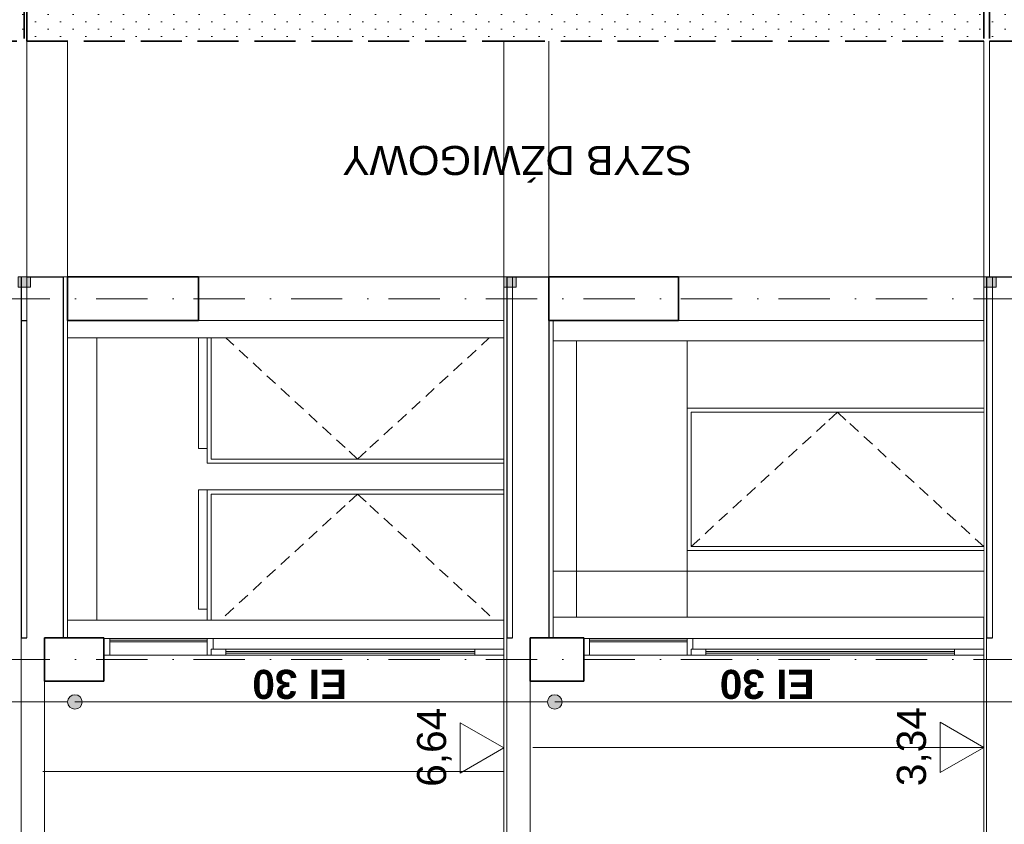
# Model space of a CAD drawing. Header units: millimetres. Extents: x -8078 to 241103, y -4319 to 602442.
# Tile 45 of 148: x 27720 to 34492, y 286531 to 292062. Entities that reach past the tile are written whole.
import ezdxf

# ---------------------------------------------------------------- set-up
doc = ezdxf.new("R2010")
doc.units = ezdxf.units.MM
doc.header["$MEASUREMENT"] = 0
doc.set_wipeout_variables(frame=1)
for name, pattern in [('Krawędzie ukryte', [3.912222, 2.822222, -1.09]), ('Kropki i Kreski', [6.702778, 3.527778, -1.763889, 0, -1.411111]), ('Wipeout_Contour', [1000, 0, -1000])]:
    doc.linetypes.add(name, pattern=pattern)
for name, color, linetype in [('#podkład', 252, 'Continuous'), ('2D - Ogólne', 7, 'Continuous'), ('Konstrukcja - Siatka mod', 7, 'Continuous'), ('Konstrukcja - Stropy', 7, 'Continuous'), ('Konstrukcja - Ściany działowe', 7, 'Continuous'), ('Konstrukcja - Ściany nośne wew..P', 7, 'Continuous'), ('Opisy - Tekst', 7, 'Continuous'), ('Wymiarowanie - Ogólne', 7, 'Continuous')]:
    doc.layers.add(name, color=color, linetype=linetype)
doc.styles.add('STYL_AUTOMATYCZNY_12', font='txt')
doc.styles.add('STYL_AUTOMATYCZNY_3', font='txt')
pattern_1 = [(90, (-1702.6, 957497.23), (-173.20508, 1e-14), [0, -100]), (90, (-1789.2, 957547.23), (-173.20508, 1e-14), [0, -100])]

# ---------------------------------------------------------------- blocks, each defined once
blk = doc.blocks.new('qqe433333')
at = {"linetype": 'Continuous', "lineweight": 13}
for points in [[(-11292.6, 673247.6), (-11273.5, 673251.4), (-11257.2, 673262.2), (-11246.4, 673278.4), (-11242.6, 673297.6), (-11246.4, 673316.7), (-11257.2, 673332.9), (-11273.5, 673343.8), (-11292.6, 673347.6), (-11311.7, 673343.8), (-11328, 673332.9), (-11338.8, 673316.7), (-11342.6, 673297.6), (-11338.8, 673278.4), (-11328, 673262.2), (-11311.7, 673251.4)], [(-7992.6, 673247.6), (-7973.5, 673251.4), (-7957.2, 673262.2), (-7946.4, 673278.4), (-7942.6, 673297.6), (-7946.4, 673316.7), (-7957.2, 673332.9), (-7973.5, 673343.8), (-7992.6, 673347.6), (-8011.7, 673343.8), (-8028, 673332.9), (-8038.8, 673316.7), (-8042.6, 673297.6), (-8038.8, 673278.4), (-8028, 673262.2), (-8011.7, 673251.4)]]:
    blk.add_hatch(color=252, dxfattribs=at).paths.add_polyline_path(points)
at = {"layer": '2D - Ogólne', "linetype": 'Continuous', "lineweight": 0}
for points in [[(-11597.6, 676219.5), (-11682.6, 676219.5), (-11682.6, 676149.5), (-11597.6, 676149.5)], [(-8257.6, 676219.5), (-8342.6, 676219.5), (-8342.6, 676149.5), (-8257.6, 676149.5)], [(-4957.6, 676219.5), (-5042.6, 676219.5), (-5042.6, 676149.5), (-4957.6, 676149.5)]]:
    blk.add_hatch(color=252, dxfattribs=at).paths.add_polyline_path(points)
at = {"layer": 'Konstrukcja - Ściany nośne wew..P', "linetype": 'Continuous', "lineweight": 15}
h = blk.add_hatch(dxfattribs=at)
h.set_pattern_fill('Tynk_0008', color=252, angle=90, style=0, pattern_type=2)
h.set_pattern_definition(pattern_1)
h.paths.add_polyline_path([(-1702.6, 677839.5), (-1702.6, 678139.5), (-3802.6, 678139.5), (-3802.6, 678055.5), (-5002.6, 678055.5), (-5002.6, 677839.5)])
h = blk.add_hatch(dxfattribs=at)
h.set_pattern_fill('Tynk_0008', color=252, angle=90, style=0, pattern_type=2)
h.set_pattern_definition(pattern_1)
h.paths.add_polyline_path([(-14712.6, 678055.5), (-14712.6, 677839.5), (-11642.6, 677839.5), (-11642.6, 678055.5)])
h = blk.add_hatch(dxfattribs=at)
h.set_pattern_fill('Tynk_0008', color=252, angle=90, style=0, pattern_type=2)
h.set_pattern_definition(pattern_1)
h.paths.add_polyline_path([(-11642.6, 678055.5), (-11642.6, 677839.5), (-8342.6, 677839.5), (-8342.6, 678055.5)])
h = blk.add_hatch(dxfattribs=at)
h.set_pattern_fill('Tynk_0008', color=252, angle=90, style=0, pattern_type=2)
h.set_pattern_definition(pattern_1)
h.paths.add_polyline_path([(-8342.6, 678055.5), (-8342.6, 677839.5), (-5042.6, 677839.5), (-5042.6, 678055.5)])
at = {"color": 252, "linetype": 'Continuous', "lineweight": 13, "ltscale": 100, "flags": 128}
for points in [[(-14592.6, 673297.6), (-11342.6, 673297.6)], [(-11292.6, 673297.6), (-8042.6, 673297.6)], [(-7992.6, 673297.6), (-4742.6, 673297.6)]]:
    blk.add_lwpolyline(points, dxfattribs=at)
at = {"color": 252, "linetype": 'Continuous', "lineweight": 13, "ltscale": 100}
for centre in [(-11292.6, 673297.6), (-7992.6, 673297.6)]:
    blk.add_circle(centre, 50, dxfattribs=at)
at = {"layer": '2D - Ogólne', "color": 252, "linetype": 'Continuous', "lineweight": 13, "ltscale": 100}
for p, q in [((-5042.6, 672985.7), (-8142.6, 672985.7)), ((-8342.6, 672819.7), (-11512.6, 672819.7))]:
    blk.add_line(p, q, dxfattribs=at)
at = {"layer": '2D - Ogólne', "color": 252, "linetype": 'Continuous', "lineweight": 13, "ltscale": 100, "flags": 128}
for points in [[(-11597.6, 676219.5), (-11597.6, 676149.5), (-11682.6, 676149.5), (-11682.6, 676219.5)], [(-8257.6, 676219.5), (-8257.6, 676149.5), (-8342.6, 676149.5), (-8342.6, 676219.5)], [(-4957.6, 676219.5), (-4957.6, 676149.5), (-5042.6, 676149.5), (-5042.6, 676219.5)]]:
    blk.add_lwpolyline(points, close=True, dxfattribs=at)
at = {"layer": 'Konstrukcja - Siatka mod', "color": 252, "linetype": 'Kropki i Kreski', "lineweight": 13, "ltscale": 100}
blk.add_line((-21202.6, 676069.5), (2797.4, 676069.5), dxfattribs=at)
at = {"layer": 'Konstrukcja - Stropy', "color": 252, "linetype": 'Continuous', "lineweight": 13, "ltscale": 100}
for p, q in [((-5042.6, 676219.5), (-5042.6, 677839.5)), ((-11682.6, 676219.5), (-11662.6, 676219.5)), ((-11372.6, 676219.5), (-11342.6, 676219.5)), ((-8342.6, 676219.5), (-8322.6, 676219.5)), ((-8282.6, 676219.5), (-8282.6, 673739.5)), ((-5042.6, 676219.5), (-5042.6, 673739.5)), ((-5042.6, 676219.5), (-5022.6, 676219.5)), ((-4982.6, 676219.5), (-4982.6, 673739.5)), ((-11342.6, 675919.5), (-11342.6, 673739.5)), ((-8002.6, 675919.5), (-8002.6, 673739.5)), ((-11662.6, 673739.5), (-11662.6, 672042.6)), ((-11502.6, 673439.5), (-11502.6, 672342.6)), ((-8162.6, 673439.5), (-8162.6, 672342.6))]:
    blk.add_line(p, q, dxfattribs=at)
at = {"layer": 'Konstrukcja - Stropy', "color": 252, "linetype": 'Continuous', "lineweight": 25, "ltscale": 100}
for p, q in [((-11622.6, 676219.5), (-11372.6, 676219.5)), ((-11372.6, 676219.5), (-11372.6, 673739.5)), ((-5022.6, 676219.5), (-5022.6, 673739.5)), ((-11662.6, 675919.5), (-11622.6, 675919.5)), ((-8032.6, 675919.5), (-8032.6, 673739.5)), ((-11662.6, 673739.5), (-11622.6, 673739.5))]:
    blk.add_line(p, q, dxfattribs=at)
at = {"layer": 'Konstrukcja - Stropy', "color": 252, "linetype": 'Continuous', "lineweight": 25, "ltscale": 100, "flags": 128}
for points in [[(-11662.6, 676219.5), (-11662.6, 675919.5), (-11662.6, 673739.5)], [(-8322.6, 676219.5), (-8282.6, 676219.5), (-8032.6, 676219.5)], [(-5022.6, 676219.5), (-4982.6, 676219.5), (-4732.6, 676219.5)]]:
    blk.add_lwpolyline(points, dxfattribs=at)
at = {"layer": 'Konstrukcja - Stropy', "color": 252, "linetype": 'Continuous', "lineweight": 13, "ltscale": 100, "flags": 128}
blk.add_lwpolyline([(-11622.6, 676219.5), (-11622.6, 675919.5), (-11622.6, 673739.5)], dxfattribs=at)
at = {"layer": 'Konstrukcja - Ściany działowe', "color": 252, "linetype": 'Continuous', "lineweight": 13, "ltscale": 100}
for p, q in [((-11142.6, 673859.4), (-11142.6, 675799.5)), ((-7842.6, 673880.2), (-7842.6, 675779.5)), ((-11342.6, 673859.4), (-11142.6, 673859.4)), ((-8002.6, 673880.2), (-7842.6, 673880.2))]:
    blk.add_line(p, q, dxfattribs=at)
at = {"layer": 'Konstrukcja - Ściany nośne wew..P', "color": 252, "linetype": 'Krawędzie ukryte', "lineweight": 35, "ltscale": 100}
for p, q in [((-11642.6, 678139.5), (-11642.6, 677839.5)), ((-5042.6, 678139.5), (-5042.6, 677839.5)), ((-5002.6, 678139.5), (-5002.6, 677839.5)), ((-11622.6, 678055.5), (-11622.6, 677839.5)), ((-14712.6, 677839.5), (-11642.6, 677839.5)), ((-11622.6, 677839.5), (-8342.6, 677839.5)), ((-8342.6, 677839.5), (-5042.6, 677839.5)), ((-5002.6, 677839.5), (-1702.6, 677839.5))]:
    blk.add_line(p, q, dxfattribs=at)
at = {"layer": 'Konstrukcja - Ściany nośne wew..P', "color": 252, "linetype": 'Continuous', "lineweight": 20, "ltscale": 100}
for p, q in [((-11622.6, 676219.5), (-11622.6, 677839.5)), ((-11342.6, 676219.5), (-11342.6, 677839.5)), ((-8342.6, 676219.5), (-8342.6, 677839.5)), ((-8032.6, 677839.5), (-8032.6, 676219.5)), ((-5002.6, 676219.5), (-5002.6, 677839.5)), ((-11662.6, 676219.5), (-11622.6, 676219.5)), ((-10442.6, 676219.5), (-8342.6, 676219.5)), ((-7142.6, 676219.5), (-5042.6, 676219.5)), ((-8342.6, 675919.5), (-10442.6, 675919.5)), ((-5042.6, 675919.5), (-7142.6, 675919.5)), ((-8002.6, 675779.5), (-7842.6, 675779.5))]:
    blk.add_line(p, q, dxfattribs=at)
at = {"layer": 'Konstrukcja - Ściany nośne wew..P', "color": 252, "linetype": 'Continuous', "lineweight": 35, "ltscale": 100}
for p, q in [((-11342.6, 676219.5), (-11342.6, 675919.5)), ((-11342.6, 676219.5), (-10442.6, 676219.5)), ((-10442.6, 676219.5), (-10442.6, 675919.5)), ((-8032.6, 676219.5), (-8032.6, 675919.5)), ((-8032.6, 676219.5), (-7142.6, 676219.5)), ((-7142.6, 676219.5), (-7142.6, 675919.5)), ((-11342.6, 675919.5), (-10442.6, 675919.5)), ((-8032.6, 675919.5), (-8002.6, 675919.5)), ((-8002.6, 675919.5), (-7142.6, 675919.5)), ((-11502.6, 673739.5), (-11502.6, 673439.5)), ((-11342.6, 673739.5), (-11092.6, 673739.5)), ((-8162.6, 673739.5), (-8162.6, 673439.5)), ((-8002.6, 673739.5), (-7792.6, 673739.5)), ((-11502.6, 673439.5), (-11092.6, 673439.5)), ((-8162.6, 673439.5), (-7792.6, 673439.5))]:
    blk.add_line(p, q, dxfattribs=at)
at = {"layer": 'Konstrukcja - Ściany nośne wew..P', "color": 252, "linetype": 'Continuous', "lineweight": 13, "ltscale": 100}
for p, q in [((-8432, 673619.4), (-8487, 673619.4)), ((-8342.6, 673619.4), (-8397.6, 673619.4)), ((-5132, 673619.4), (-5187, 673619.4)), ((-5042.6, 673619.4), (-5097.6, 673619.4))]:
    blk.add_line(p, q, dxfattribs=at)
at = {"layer": 'Konstrukcja - Ściany nośne wew..P', "color": 252, "linetype": 'Continuous', "lineweight": 35, "ltscale": 100, "flags": 128}
for points in [[(-11502.6, 673739.5), (-11372.6, 673739.5), (-11342.6, 673739.5)], [(-11092.6, 673739.5), (-11092.6, 673734.5), (-11092.6, 673619.5), (-11092.6, 673439.5)], [(-8162.6, 673739.5), (-8032.6, 673739.5), (-8002.6, 673739.5)], [(-7792.6, 673739.5), (-7792.6, 673734.5), (-7792.6, 673619.5), (-7792.6, 673439.5)]]:
    blk.add_lwpolyline(points, dxfattribs=at)
at = {"layer": 'Wymiarowanie - Ogólne', "color": 252, "linetype": 'Continuous', "lineweight": 13, "ltscale": 100}
for p, q in [((-5042.6, 672985.7), (-5042.6, 673210.7)), ((-8642.6, 672807.2), (-8642.6, 673155.2)), ((-8642.6, 673155.2), (-8342.6, 672981.2)), ((-8342.6, 672981.2), (-8342.6, 673206.2)), ((-5342.6, 672811.7), (-5342.6, 673159.7)), ((-5342.6, 673159.7), (-5042.6, 672985.7)), ((-8342.6, 672981.2), (-8642.6, 672807.2)), ((-8342.6, 672981.2), (-8342.6, 672756.2)), ((-5042.6, 672985.7), (-5342.6, 672811.7)), ((-5042.6, 672985.7), (-5042.6, 672760.7))]:
    blk.add_line(p, q, dxfattribs=at)
at = {"layer": 'Opisy - Tekst', "color": 252, "linetype": 'Continuous', "lineweight": 13, "char_height": 200, "attachment_point": 1, "rotation": 180}
for s, insert, style in [('\\A1;{\\pql;\\fArial|b0|i0|c238|p0;\\W1.000000;SZYB DŹWIGOWY}', (-7047.2, 676920), 'STYL_AUTOMATYCZNY_3'), ('\\A1;{\\pql;\\fHelvetica|b1|i0|c238|p0;\\W1.000000;EI 30}', (-9420.6, 673318.6), 'STYL_AUTOMATYCZNY_12'), ('\\A1;{\\pql;\\fHelvetica|b1|i0|c238|p0;\\W1.000000;EI 30}', (-6205.8, 673318.6), 'STYL_AUTOMATYCZNY_12')]:
    blk.add_mtext(s, dxfattribs=dict(at, insert=insert, style=style))
at = {"layer": 'Wymiarowanie - Ogólne', "color": 252, "linetype": 'Continuous', "lineweight": 13, "char_height": 200, "width": 533.84, "attachment_point": 7, "rotation": 90, "style": 'STYL_AUTOMATYCZNY_3'}
for s, insert in [('\\A1;{\\pql;\\fArial|b0|i0|c238|p0;\\W1.000000;6,64}', (-8702.6, 672714.3)), ('\\A1;{\\pql;\\fArial|b0|i0|c238|p0;\\W1.000000;3,34}', (-5402.6, 672718.8))]:
    blk.add_mtext(s, dxfattribs=dict(at, insert=insert))
at = {"color": 252, "linetype": 'Wipeout_Contour', "lineweight": 0, "ltscale": 1903372.635622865}
blk.add_wipeout([(-10382.6, 675039.5), (-10382.6, 675799.5), (-10442.6, 675799.5), (-10442.6, 675039.5)], dxfattribs=at).dxf.layer = 'Konstrukcja - Ściany nośne wew..P'
at = {"color": 252, "linetype": 'Wipeout_Contour', "lineweight": 0, "ltscale": 1898772.668839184}
blk.add_wipeout([(-10342.6, 674967.5), (-10342.6, 674939.5), (-8342.6, 674939.5), (-8342.6, 674967.5)], dxfattribs=at).dxf.layer = 'Konstrukcja - Ściany nośne wew..P'
at = {"color": 252, "linetype": 'Wipeout_Contour', "lineweight": 0, "ltscale": 1902358.545144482}
blk.add_wipeout([(-10382.6, 673934.7), (-10382.6, 674754.7), (-10442.6, 674754.7), (-10442.6, 673934.7)], dxfattribs=at).dxf.layer = 'Konstrukcja - Ściany nośne wew..P'
at = {"color": 252, "linetype": 'Wipeout_Contour', "lineweight": 0, "ltscale": 1898571.463683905}
blk.add_wipeout([(-10342.6, 674726.7), (-8342.6, 674726.7), (-8342.6, 674754.7), (-10342.6, 674754.7)], dxfattribs=at).dxf.layer = 'Konstrukcja - Ściany nośne wew..P'
at = {"color": 252, "linetype": 'Wipeout_Contour', "lineweight": 0, "ltscale": 1902918.839952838}
blk.add_wipeout([(-11052.6, 673619.5), (-10382.6, 673619.5), (-10382.6, 673734.5), (-11052.6, 673734.5)], dxfattribs=at).dxf.layer = 'Konstrukcja - Ściany nośne wew..P'
at = {"color": 252, "linetype": 'Wipeout_Contour', "lineweight": 0, "ltscale": 1897590.03847008}
blk.add_wipeout([(-10342.6, 673659.5), (-8342.6, 673659.5), (-8342.6, 673734.5), (-10342.6, 673734.5)], dxfattribs=at).dxf.layer = 'Konstrukcja - Ściany nośne wew..P'
at = {"color": 252, "linetype": 'Wipeout_Contour', "lineweight": 0, "ltscale": 1890085.778171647}
blk.add_wipeout([(-7752.6, 673619.5), (-7082.6, 673619.5), (-7082.6, 673734.5), (-7752.6, 673734.5)], dxfattribs=at).dxf.layer = 'Konstrukcja - Ściany nośne wew..P'
at = {"layer": 'Konstrukcja - Stropy', "color": 252, "linetype": 'Continuous', "lineweight": 13, "ltscale": 100}
blk.add_line((-8322.6, 673739.5), (-8322.6, 672042.6), dxfattribs=at)
at = {"layer": 'Konstrukcja - Stropy', "color": 252, "linetype": 'Continuous', "lineweight": 25, "ltscale": 100}
blk.add_line((-8322.6, 673739.5), (-8282.6, 673739.5), dxfattribs=at)
at = {"layer": 'Konstrukcja - Stropy', "color": 252, "linetype": 'Continuous', "lineweight": 13, "ltscale": 100, "flags": 128}
blk.add_lwpolyline([(-8342.6, 673739.5), (-8342.6, 673659.5), (-8342.6, 673619.5), (-8342.6, 672042.6)], dxfattribs=at)
at = {"layer": 'Konstrukcja - Ściany nośne wew..P', "color": 252, "linetype": 'Continuous', "lineweight": 20, "ltscale": 100}
for p, q in [((-10442.6, 675039.5), (-10442.6, 675799.5)), ((-10442.6, 673934.7), (-10442.6, 674754.7))]:
    blk.add_line(p, q, dxfattribs=at)
at = {"layer": 'Konstrukcja - Ściany nośne wew..P', "color": 252, "linetype": 'Continuous', "lineweight": 13, "ltscale": 100}
for p, q in [((-11092.6, 673734.5), (-11052.6, 673734.5)), ((-11052.6, 673734.5), (-10382.6, 673734.5)), ((-11052.6, 673734.5), (-11052.6, 673619.5)), ((-10382.6, 673722.5), (-11052.6, 673722.5)), ((-11052.6, 673710.5), (-10382.6, 673710.5)), ((-10382.6, 673734.5), (-10382.6, 673619.5)), ((-10382.6, 673734.5), (-10342.6, 673734.5)), ((-10342.6, 673734.5), (-8342.6, 673734.5)), ((-10342.6, 673734.5), (-10342.6, 673659.5)), ((-7792.6, 673734.5), (-7752.6, 673734.5)), ((-7752.6, 673734.5), (-7082.6, 673734.5)), ((-7752.6, 673734.5), (-7752.6, 673619.5)), ((-7082.6, 673722.5), (-7752.6, 673722.5)), ((-7752.6, 673710.5), (-7082.6, 673710.5)), ((-7082.6, 673734.5), (-7082.6, 673619.5)), ((-11092.6, 673619.5), (-11052.6, 673619.5)), ((-11052.6, 673619.5), (-10382.6, 673619.5)), ((-10354.6, 673659.5), (-10354.6, 673619.5)), ((-10354.6, 673619.4), (-10299.6, 673619.4)), ((-10342.6, 673659.6), (-10299.6, 673659.6)), ((-8432, 673659.6), (-8487, 673659.6)), ((-8354, 673659.6), (-8397.6, 673659.6)), ((-7792.6, 673619.5), (-7752.6, 673619.5)), ((-7752.6, 673619.5), (-7082.6, 673619.5)), ((-7054.6, 673619.4), (-6999.6, 673619.4))]:
    blk.add_line(p, q, dxfattribs=at)
at = {"color": 252, "linetype": 'Wipeout_Contour', "lineweight": 0, "ltscale": 2854490.43655207}
blk.add_wipeout([(-10382.6, 674939.5), (-10342.6, 674939.5), (-10342.6, 674967.5), (-10354.6, 674967.5), (-10354.6, 675799.5), (-10382.6, 675799.5)], dxfattribs=at).dxf.layer = 'Konstrukcja - Ściany nośne wew..P'
at = {"color": 252, "linetype": 'Wipeout_Contour', "lineweight": 0, "ltscale": 1886596.151061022}
blk.add_wipeout([(-7082.6, 675317.7), (-5042.6, 675317.7), (-5042.6, 675779.5), (-7082.6, 675779.5)], dxfattribs=at).dxf.layer = 'Konstrukcja - Ściany nośne wew..P'
at = {"color": 252, "linetype": 'Wipeout_Contour', "lineweight": 0, "ltscale": 2853374.224026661}
blk.add_wipeout([(-10382.6, 673859.4), (-10354.6, 673859.4), (-10354.6, 674726.7), (-10342.6, 674726.7), (-10342.6, 674754.7), (-10382.6, 674754.7)], dxfattribs=at).dxf.layer = 'Konstrukcja - Ściany nośne wew..P'
at = {"color": 252, "linetype": 'Wipeout_Contour', "lineweight": 0, "ltscale": 1885225.831805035}
blk.add_wipeout([(-5042.6, 673879.5), (-5042.6, 674337.7), (-7082.6, 674337.7), (-7082.6, 673879.5)], dxfattribs=at).dxf.layer = 'Konstrukcja - Ściany nośne wew..P'
at = {"color": 252, "linetype": 'Wipeout_Contour', "lineweight": 0, "ltscale": 1884759.215960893}
blk.add_wipeout([(-7042.6, 673659.5), (-5042.6, 673659.5), (-5042.6, 673734.5), (-7042.6, 673734.5)], dxfattribs=at).dxf.layer = 'Konstrukcja - Ściany nośne wew..P'
at = {"color": 252, "linetype": 'Wipeout_Contour', "lineweight": 0, "ltscale": 1897753.939120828}
blk.add_wipeout([(-10254.6, 673619.5), (-8542.6, 673619.5), (-8542.6, 673659.5), (-10254.6, 673659.5)], dxfattribs=at).dxf.layer = 'Konstrukcja - Ściany nośne wew..P'
at = {"layer": '2D - Ogólne', "color": 252, "linetype": 'Continuous', "lineweight": 13, "ltscale": 100}
blk.add_line((-5042.6, 674195.8), (-8002.6, 674195.8), dxfattribs=at)
at = {"layer": 'Konstrukcja - Stropy', "color": 252, "linetype": 'Continuous', "lineweight": 13, "ltscale": 100}
blk.add_line((-5022.6, 673739.5), (-5022.6, 672042.6), dxfattribs=at)
at = {"layer": 'Konstrukcja - Stropy', "color": 252, "linetype": 'Continuous', "lineweight": 25, "ltscale": 100}
blk.add_line((-5022.6, 673739.5), (-4982.6, 673739.5), dxfattribs=at)
at = {"layer": 'Konstrukcja - Stropy', "color": 252, "linetype": 'Continuous', "lineweight": 13, "ltscale": 100, "flags": 128}
blk.add_lwpolyline([(-5042.6, 673739.5), (-5042.6, 673659.5), (-5042.6, 673619.5), (-5042.6, 672042.6)], dxfattribs=at)
at = {"layer": 'Konstrukcja - Ściany nośne wew..P', "color": 252, "linetype": 'Continuous', "lineweight": 20, "ltscale": 100}
for p, q in [((-7842.6, 675779.5), (-5042.6, 675779.5)), ((-8002.6, 673879.5), (-5042.6, 673879.5))]:
    blk.add_line(p, q, dxfattribs=at)
at = {"layer": 'Konstrukcja - Ściany nośne wew..P', "color": 252, "linetype": 'Continuous', "lineweight": 13, "ltscale": 100}
for p, q in [((-7082.6, 673734.5), (-7042.6, 673734.5)), ((-7042.6, 673734.5), (-5042.6, 673734.5)), ((-7042.6, 673734.5), (-7042.6, 673659.5)), ((-10265.2, 673659.6), (-10210.2, 673659.6)), ((-10265.2, 673619.4), (-10210.2, 673619.4)), ((-10254.6, 673659.5), (-8542.6, 673659.5)), ((-10254.6, 673659.5), (-10254.6, 673619.5)), ((-8542.6, 673645.5), (-10254.6, 673645.5)), ((-10254.6, 673633.5), (-8542.6, 673633.5)), ((-10254.6, 673619.5), (-8542.6, 673619.5)), ((-10175.8, 673659.6), (-10120.8, 673659.6)), ((-10175.8, 673619.4), (-10120.8, 673619.4)), ((-10086.4, 673659.6), (-10031.4, 673659.6)), ((-10086.4, 673619.4), (-10031.4, 673619.4)), ((-9997, 673659.6), (-9942, 673659.6)), ((-9997, 673619.4), (-9942, 673619.4)), ((-9907.6, 673659.6), (-9852.6, 673659.6)), ((-9907.6, 673619.4), (-9852.6, 673619.4)), ((-9818.2, 673659.6), (-9763.2, 673659.6)), ((-9818.2, 673619.4), (-9763.2, 673619.4)), ((-9728.8, 673659.6), (-9673.8, 673659.6)), ((-9728.8, 673619.4), (-9673.8, 673619.4)), ((-9639.4, 673659.6), (-9584.4, 673659.6)), ((-9639.4, 673619.4), (-9584.4, 673619.4)), ((-9550, 673659.6), (-9533.8, 673659.6)), ((-9550, 673619.4), (-9533.8, 673619.4)), ((-9533.8, 673659.6), (-9495, 673659.6)), ((-9533.8, 673619.4), (-9495, 673619.4)), ((-9460.6, 673659.6), (-9405.6, 673659.6)), ((-9460.6, 673619.4), (-9405.6, 673619.4)), ((-9403.6, 673659.6), (-9348.6, 673659.6)), ((-9403.6, 673619.4), (-9348.6, 673619.4)), ((-9293.6, 673659.6), (-9348.6, 673659.6)), ((-9293.6, 673619.4), (-9348.6, 673619.4)), ((-9236.6, 673659.6), (-9291.6, 673659.6)), ((-9236.6, 673619.4), (-9291.6, 673619.4)), ((-9163.4, 673659.6), (-9202.2, 673659.6)), ((-9163.4, 673619.4), (-9202.2, 673619.4)), ((-9147.2, 673659.6), (-9163.4, 673659.6)), ((-9147.2, 673619.4), (-9163.4, 673619.4)), ((-9057.8, 673659.6), (-9112.8, 673659.6)), ((-9057.8, 673619.4), (-9112.8, 673619.4)), ((-8968.4, 673659.6), (-9023.4, 673659.6)), ((-8968.4, 673619.4), (-9023.4, 673619.4)), ((-8879, 673659.6), (-8934, 673659.6)), ((-8879, 673619.4), (-8934, 673619.4)), ((-8789.6, 673659.6), (-8844.6, 673659.6)), ((-8789.6, 673619.4), (-8844.6, 673619.4)), ((-8700.2, 673659.6), (-8755.2, 673659.6)), ((-8700.2, 673619.4), (-8755.2, 673619.4)), ((-8610.8, 673659.6), (-8665.8, 673659.6)), ((-8610.8, 673619.4), (-8665.8, 673619.4)), ((-8521.4, 673659.6), (-8576.4, 673659.6)), ((-8521.4, 673619.4), (-8576.4, 673619.4)), ((-8542.6, 673659.5), (-8542.6, 673619.5)), ((-8542.6, 673659.5), (-8342.6, 673659.5)), ((-8542.6, 673619.5), (-8342.6, 673619.5)), ((-7054.6, 673659.5), (-7054.6, 673619.5)), ((-7042.6, 673659.6), (-6999.6, 673659.6)), ((-5132, 673659.6), (-5187, 673659.6)), ((-5054, 673659.6), (-5097.6, 673659.6))]:
    blk.add_line(p, q, dxfattribs=at)
at = {"layer": 'Konstrukcja - Ściany nośne wew..P', "color": 252, "linetype": 'Continuous', "lineweight": 13, "ltscale": 100, "flags": 128}
for points in [[(-10382.6, 673619.5), (-10354.6, 673619.5), (-10254.6, 673619.5)], [(-10354.6, 673659.5), (-10342.6, 673659.5), (-10254.6, 673659.5)]]:
    blk.add_lwpolyline(points, dxfattribs=at)
at = {"color": 252, "linetype": 'Wipeout_Contour', "lineweight": 0, "ltscale": 1899204.279860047}
blk.add_wipeout([(-8342.6, 674967.5), (-8342.6, 675799.5), (-10354.6, 675799.5), (-10354.6, 674967.5)], dxfattribs=at).dxf.layer = 'Konstrukcja - Ściany nośne wew..P'
at = {"color": 252, "linetype": 'Wipeout_Contour', "lineweight": 0, "ltscale": 1886284.049448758}
blk.add_wipeout([(-7042.6, 675289.7), (-5042.6, 675289.7), (-5042.6, 675317.7), (-7042.6, 675317.7)], dxfattribs=at).dxf.layer = 'Konstrukcja - Ściany nośne wew..P'
at = {"color": 252, "linetype": 'Wipeout_Contour', "lineweight": 0, "ltscale": 1898173.546351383}
blk.add_wipeout([(-8342.6, 673859.4), (-8342.6, 674726.7), (-10354.6, 674726.7), (-10354.6, 673859.4)], dxfattribs=at).dxf.layer = 'Konstrukcja - Ściany nośne wew..P'
at = {"color": 252, "linetype": 'Wipeout_Contour', "lineweight": 0, "ltscale": 1885378.086959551}
blk.add_wipeout([(-5042.6, 674365.7), (-7042.6, 674365.7), (-7042.6, 674337.7), (-5042.6, 674337.7)], dxfattribs=at).dxf.layer = 'Konstrukcja - Ściany nośne wew..P'
at = {"color": 252, "linetype": 'Wipeout_Contour', "lineweight": 0, "ltscale": 1884922.662790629}
blk.add_wipeout([(-6954.6, 673619.5), (-5242.6, 673619.5), (-5242.6, 673659.5), (-6954.6, 673659.5)], dxfattribs=at).dxf.layer = 'Konstrukcja - Ściany nośne wew..P'
at = {"layer": 'Konstrukcja - Siatka mod', "color": 252, "linetype": 'Kropki i Kreski', "lineweight": 13, "ltscale": 100}
blk.add_line((-21202.6, 673589.5), (2797.4, 673589.5), dxfattribs=at)
at = {"layer": 'Konstrukcja - Stropy', "color": 252, "linetype": 'Continuous', "lineweight": 13, "ltscale": 100}
blk.add_line((-8342.6, 676219.5), (-8342.6, 673739.5), dxfattribs=at)
at = {"layer": 'Konstrukcja - Stropy', "color": 252, "linetype": 'Continuous', "lineweight": 25, "ltscale": 100}
blk.add_line((-8322.6, 676219.5), (-8322.6, 673739.5), dxfattribs=at)
at = {"layer": 'Konstrukcja - Ściany nośne wew..P', "color": 252, "linetype": 'Continuous', "lineweight": 20, "ltscale": 100}
for p, q in [((-11342.6, 675799.5), (-8342.6, 675799.5)), ((-10382.6, 675039.5), (-10442.6, 675039.5)), ((-10442.6, 674754.7), (-10382.6, 674754.7)), ((-10382.6, 673934.7), (-10442.6, 673934.7)), ((-11142.6, 673859.4), (-8342.6, 673859.4))]:
    blk.add_line(p, q, dxfattribs=at)
at = {"layer": 'Konstrukcja - Ściany nośne wew..P', "color": 252, "linetype": 'Continuous', "lineweight": 13, "ltscale": 100}
for p, q in [((-10382.6, 675799.5), (-10382.6, 674939.5)), ((-10354.6, 674967.5), (-10354.6, 675799.5)), ((-10254.4, 675799.5), (-10199.9, 675749.4)), ((-8442.8, 675799.5), (-8497.3, 675749.4)), ((-10163.1, 675715.6), (-10104.2, 675661.5)), ((-8534.1, 675715.6), (-8593, 675661.5)), ((-10067.4, 675627.7), (-10008.4, 675573.6)), ((-8629.8, 675627.7), (-8688.7, 675573.6)), ((-9971.6, 675539.7), (-9912.7, 675485.6)), ((-8725.6, 675539.7), (-8784.5, 675485.6)), ((-9875.9, 675451.8), (-9817, 675397.7)), ((-8821.3, 675451.8), (-8880.2, 675397.7)), ((-9780.1, 675363.9), (-9721.2, 675309.7)), ((-8917.1, 675363.9), (-8976, 675309.7)), ((-9684.4, 675275.9), (-9625.5, 675221.8)), ((-9012.8, 675275.9), (-9071.7, 675221.8)), ((-9588.7, 675188), (-9529.7, 675133.9)), ((-9108.5, 675188), (-9167.5, 675133.9)), ((-9492.9, 675100), (-9434, 675045.9)), ((-9204.3, 675100), (-9263.2, 675045.9)), ((-9407.5, 675021.6), (-9348.6, 674967.5)), ((-9289.7, 675021.6), (-9348.6, 674967.5)), ((-10382.6, 674939.5), (-10342.6, 674939.5)), ((-8342.6, 674967.5), (-10354.6, 674967.5)), ((-10342.6, 674939.5), (-8342.6, 674939.5)), ((-10382.6, 674754.7), (-10342.6, 674754.7)), ((-10382.6, 673859.4), (-10382.6, 674754.7)), ((-8342.6, 674726.7), (-10354.6, 674726.7)), ((-10354.6, 674726.7), (-10354.6, 673859.4)), ((-10342.6, 674754.7), (-8342.6, 674754.7)), ((-9407.5, 674672.5), (-9348.6, 674726.7)), ((-9289.7, 674672.5), (-9348.6, 674726.7)), ((-9492.9, 674594.1), (-9434, 674648.2)), ((-9204.3, 674594.1), (-9263.2, 674648.2)), ((-9588.7, 674506.2), (-9529.7, 674560.3)), ((-9108.5, 674506.2), (-9167.5, 674560.3)), ((-9684.4, 674418.2), (-9625.5, 674472.3)), ((-9012.8, 674418.2), (-9071.7, 674472.3)), ((-9780.1, 674330.3), (-9721.2, 674384.4)), ((-8917.1, 674330.3), (-8976, 674384.4)), ((-9875.9, 674242.4), (-9817, 674296.5)), ((-8821.3, 674242.4), (-8880.2, 674296.5)), ((-9971.6, 674154.4), (-9912.7, 674208.5)), ((-8725.6, 674154.4), (-8784.5, 674208.5)), ((-10067.4, 674066.5), (-10008.4, 674120.6)), ((-8629.8, 674066.5), (-8688.7, 674120.6)), ((-10163.1, 673978.5), (-10104.2, 674032.7)), ((-8534.1, 673978.5), (-8593, 674032.7)), ((-10258.9, 673890.6), (-10199.9, 673944.7)), ((-8438.3, 673890.6), (-8497.3, 673944.7)), ((-6965.2, 673659.6), (-6910.2, 673659.6)), ((-6965.2, 673619.4), (-6910.2, 673619.4)), ((-6954.6, 673659.5), (-5242.6, 673659.5)), ((-6954.6, 673659.5), (-6954.6, 673619.5)), ((-5242.6, 673645.5), (-6954.6, 673645.5)), ((-6954.6, 673633.5), (-5242.6, 673633.5)), ((-6954.6, 673619.5), (-5242.6, 673619.5)), ((-6875.8, 673659.6), (-6820.8, 673659.6)), ((-6875.8, 673619.4), (-6820.8, 673619.4)), ((-6786.4, 673659.6), (-6731.4, 673659.6)), ((-6786.4, 673619.4), (-6731.4, 673619.4)), ((-6697, 673659.6), (-6642, 673659.6)), ((-6697, 673619.4), (-6642, 673619.4)), ((-6607.6, 673659.6), (-6552.6, 673659.6)), ((-6607.6, 673619.4), (-6552.6, 673619.4)), ((-6518.2, 673659.6), (-6463.2, 673659.6)), ((-6518.2, 673619.4), (-6463.2, 673619.4)), ((-6428.8, 673659.6), (-6373.8, 673659.6)), ((-6428.8, 673619.4), (-6373.8, 673619.4)), ((-6339.4, 673659.6), (-6284.4, 673659.6)), ((-6339.4, 673619.4), (-6284.4, 673619.4)), ((-6250, 673659.6), (-6233.8, 673659.6)), ((-6250, 673619.4), (-6233.8, 673619.4)), ((-6233.8, 673659.6), (-6195, 673659.6)), ((-6233.8, 673619.4), (-6195, 673619.4)), ((-6160.6, 673659.6), (-6105.6, 673659.6)), ((-6160.6, 673619.4), (-6105.6, 673619.4)), ((-6103.6, 673659.6), (-6048.6, 673659.6)), ((-6103.6, 673619.4), (-6048.6, 673619.4)), ((-5993.6, 673659.6), (-6048.6, 673659.6)), ((-5993.6, 673619.4), (-6048.6, 673619.4)), ((-5936.6, 673659.6), (-5991.6, 673659.6)), ((-5936.6, 673619.4), (-5991.6, 673619.4)), ((-5863.4, 673659.6), (-5902.2, 673659.6)), ((-5863.4, 673619.4), (-5902.2, 673619.4)), ((-5847.2, 673659.6), (-5863.4, 673659.6)), ((-5847.2, 673619.4), (-5863.4, 673619.4)), ((-5757.8, 673659.6), (-5812.8, 673659.6)), ((-5757.8, 673619.4), (-5812.8, 673619.4)), ((-5668.4, 673659.6), (-5723.4, 673659.6)), ((-5668.4, 673619.4), (-5723.4, 673619.4)), ((-5579, 673659.6), (-5634, 673659.6)), ((-5579, 673619.4), (-5634, 673619.4)), ((-5489.6, 673659.6), (-5544.6, 673659.6)), ((-5489.6, 673619.4), (-5544.6, 673619.4)), ((-5400.2, 673659.6), (-5455.2, 673659.6)), ((-5400.2, 673619.4), (-5455.2, 673619.4)), ((-5310.8, 673659.6), (-5365.8, 673659.6)), ((-5310.8, 673619.4), (-5365.8, 673619.4)), ((-5221.4, 673659.6), (-5276.4, 673659.6)), ((-5221.4, 673619.4), (-5276.4, 673619.4)), ((-5242.6, 673659.5), (-5242.6, 673619.5)), ((-5242.6, 673659.5), (-5042.6, 673659.5)), ((-5242.6, 673619.5), (-5042.6, 673619.5))]:
    blk.add_line(p, q, dxfattribs=at)
at = {"layer": 'Konstrukcja - Ściany nośne wew..P', "color": 252, "linetype": 'Continuous', "lineweight": 13, "ltscale": 100, "flags": 128}
for points in [[(-7082.6, 673619.5), (-7054.6, 673619.5), (-6954.6, 673619.5)], [(-7054.6, 673659.5), (-7042.6, 673659.5), (-6954.6, 673659.5)]]:
    blk.add_lwpolyline(points, dxfattribs=at)
at = {"color": 252, "linetype": 'Wipeout_Contour', "lineweight": 0, "ltscale": 3779532.097133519}
blk.add_wipeout([(-7054.6, 675289.7), (-7042.6, 675289.7), (-7042.6, 675317.7), (-7082.6, 675317.7), (-7082.6, 674337.7), (-7042.6, 674337.7), (-7042.6, 674365.7), (-7054.6, 674365.7)], dxfattribs=at).dxf.layer = 'Konstrukcja - Ściany nośne wew..P'
at = {"color": 252, "linetype": 'Wipeout_Contour', "lineweight": 0, "ltscale": 1885854.32819609}
blk.add_wipeout([(-5042.6, 674365.7), (-5042.6, 675289.7), (-7054.6, 675289.7), (-7054.6, 674365.7)], dxfattribs=at).dxf.layer = 'Konstrukcja - Ściany nośne wew..P'
at = {"layer": 'Konstrukcja - Ściany nośne wew..P', "color": 252, "linetype": 'Continuous', "lineweight": 20, "ltscale": 100}
for p, q in [((-7082.6, 675317.7), (-7082.6, 675779.5)), ((-7082.6, 674337.7), (-7082.6, 673879.5))]:
    blk.add_line(p, q, dxfattribs=at)
at = {"layer": 'Konstrukcja - Ściany nośne wew..P', "color": 252, "linetype": 'Continuous', "lineweight": 13, "ltscale": 100}
for p, q in [((-7082.6, 675317.7), (-7042.6, 675317.7)), ((-7082.6, 674337.7), (-7082.6, 675317.7)), ((-7042.6, 675317.7), (-5042.6, 675317.7)), ((-5042.6, 675289.7), (-7054.6, 675289.7)), ((-7054.6, 675289.7), (-7054.6, 674365.7)), ((-6107.5, 675235.6), (-6048.6, 675289.7)), ((-5989.7, 675235.6), (-6048.6, 675289.7)), ((-6192.9, 675157.2), (-6134, 675211.3)), ((-5904.3, 675157.2), (-5963.2, 675211.3)), ((-6288.7, 675069.3), (-6229.7, 675123.4)), ((-5808.5, 675069.3), (-5867.5, 675123.4)), ((-6384.4, 674981.3), (-6325.5, 675035.4)), ((-5712.8, 674981.3), (-5771.7, 675035.4)), ((-6480.1, 674893.4), (-6421.2, 674947.5)), ((-5617.1, 674893.4), (-5676, 674947.5)), ((-6575.9, 674805.4), (-6517, 674859.6)), ((-5521.3, 674805.4), (-5580.2, 674859.6)), ((-6671.6, 674717.5), (-6612.7, 674771.6)), ((-5425.6, 674717.5), (-5484.5, 674771.6)), ((-6767.4, 674629.6), (-6708.4, 674683.7)), ((-5329.8, 674629.6), (-5388.7, 674683.7)), ((-6863.1, 674541.6), (-6804.2, 674595.7)), ((-5234.1, 674541.6), (-5293, 674595.7)), ((-6958.9, 674453.7), (-6899.9, 674507.8)), ((-5138.3, 674453.7), (-5197.3, 674507.8)), ((-7054.6, 674365.7), (-6995.7, 674419.9)), ((-7054.6, 674365.7), (-5042.6, 674365.7)), ((-5042.6, 674365.7), (-5101.5, 674419.9)), ((-7042.6, 674337.7), (-7082.6, 674337.7)), ((-5042.6, 674337.7), (-7042.6, 674337.7))]:
    blk.add_line(p, q, dxfattribs=at)

msp = doc.modelspace()

# ---------------------------------------------------------------- block references
at = {"layer": '#podkład'}
msp.add_blockref('qqe433333', (39392.7, -385925.5), dxfattribs=at)

doc.saveas('drawing.dxf')
